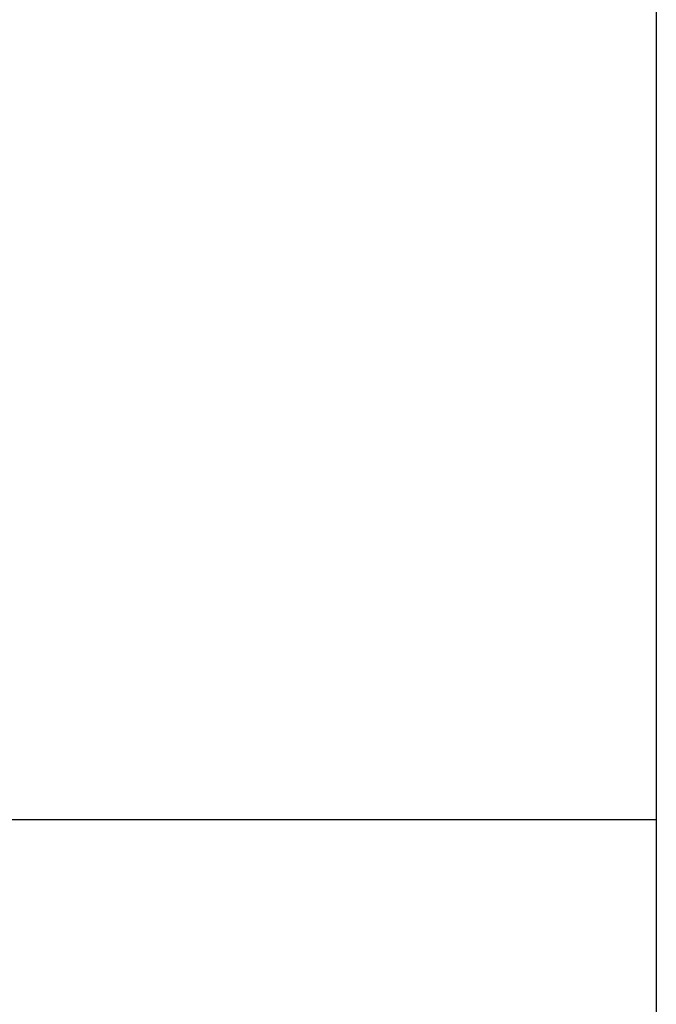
# Paper-space layout '_Inferior' of a CAD drawing. Header units: inches. Extents: x -3.1 to 1.6, y 0.7 to 11.9.
# Tile 3 of 10: x -0.8 to 0.6, y 5 to 7.1. Entities that reach past the tile are written whole.
import ezdxf

# ---------------------------------------------------------------- set-up
doc = ezdxf.new("R2010")
doc.units = ezdxf.units.IN
doc.header["$MEASUREMENT"] = 0

psp = doc.layouts.new('_Inferior')

# ---------------------------------------------------------------- linework, layer by layer
at = {"color": 7, "linetype": 'Continuous', "lineweight": 25}
psp.add_line((-1.9685, 5.4318), (0.5599, 5.4318), dxfattribs=at)
psp.add_open_spline([(0.5599, 10.4669), (0.5599, 10.466), (0.5599, 10.4639), (0.5599, 10.4075), (0.5599, 10.3122), (0.5599, 10.1834), (0.5599, 10.0314), (0.5599, 9.8649), (0.5599, 9.6926), (0.5599, 9.5227), (0.5599, 9.3708), (0.5599, 9.2302), (0.5599, 9.088), (0.5599, 8.9177), (0.5599, 8.716), (0.5599, 8.4807), (0.5599, 8.2107), (0.5599, 7.9056), (0.5599, 7.5668), (0.5599, 7.1969), (0.5599, 6.8008), (0.5599, 6.3847), (0.5599, 5.9567), (0.5599, 5.5257), (0.5599, 5.101), (0.5599, 4.6917), (0.5599, 4.3056), (0.5599, 3.949), (0.5599, 3.6272), (0.5599, 3.3402), (0.5599, 3.1751), (0.5599, 3.0944)], degree=3, knots=[0, 0, 0, 0, 0.032916, 0.075002, 0.115539, 0.154065, 0.190177, 0.223535, 0.25387, 0.280979, 0.304716, 0.32113, 0.340068, 0.36191, 0.386633, 0.414182, 0.444467, 0.477352, 0.512651, 0.550119, 0.589459, 0.630317, 0.6723, 0.714986, 0.75794, 0.800736, 0.842973, 0.884294, 0.924392, 0.963023, 1, 1, 1, 1], dxfattribs=at)

doc.saveas('drawing.dxf')
